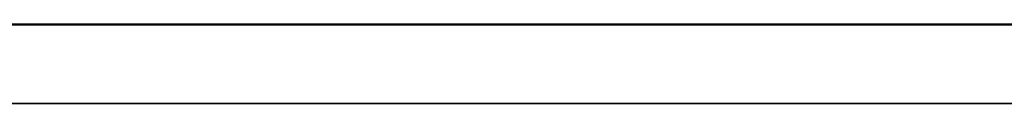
# Model space of a CAD drawing. Header units: millimetres. Extents: x 50 to 3176, y 50 to 2109.
# Tile 146 of 256: x 1161 to 1186, y 533 to 535. Entities that reach past the tile are written whole.
import ezdxf

# ---------------------------------------------------------------- set-up
doc = ezdxf.new("R2010")
doc.units = ezdxf.units.MM
doc.header["$LTSCALE"] = 10
doc.layers.add('Visible (ISO)', color=7, linetype='Continuous', lineweight=50)
doc.layers.add('Visible Narrow (ISO)', color=7, linetype='Continuous', lineweight=35)

msp = doc.modelspace()

# ---------------------------------------------------------------- linework, layer by layer
at = {"layer": 'Visible (ISO)'}
for p, q in [((1012.953, 534.9384), (1362.953, 534.9384)), ((1179.0269, 534.9385), (1179.0279, 534.9385)), ((1182.4849, 534.9384), (1182.4856, 534.9384))]:
    msp.add_line(p, q, dxfattribs=at)
for points in [[(1179.0279, 534.9385), (1179.0651, 534.9385), (1179.1462, 534.9384), (1179.2729, 534.9384)], [(1182.4856, 534.9384), (1182.974, 534.9384), (1183.4925, 534.9385), (1184.0051, 534.9384)]]:
    msp.add_open_spline(points, degree=3, dxfattribs=at)
at = {"layer": 'Visible Narrow (ISO)'}
msp.add_line((1362.953, 532.9384), (1012.953, 532.9384), dxfattribs=at)

doc.saveas('drawing.dxf')
